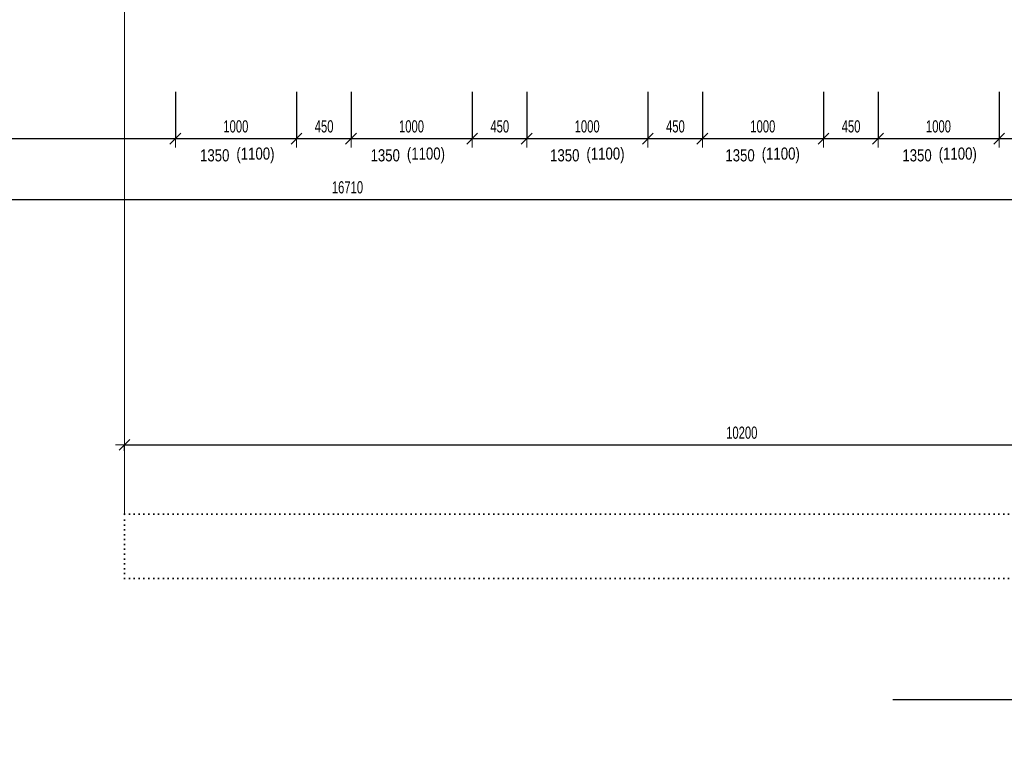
# Model space of a CAD drawing. Header units: millimetres. Extents: x -19215 to 25158, y -68454 to -42345.
# Tile 3 of 23: x -12293 to -4165, y -64073 to -57933. Entities that reach past the tile are written whole.
import ezdxf

# ---------------------------------------------------------------- set-up
doc = ezdxf.new("R2010")
doc.units = ezdxf.units.MM
doc.header["$PDMODE"] = 65
doc.linetypes.add('Teckovana 0.5x_2', pattern=[40, 0, -40])
doc.layers.add('XR$1$1.NP - STÁVAJÍCÍ_1', color=7, linetype='Continuous', lineweight=25)
doc.layers.add('XR$2$1.NP - KOTY_1', color=7, linetype='Continuous', lineweight=25)
doc.styles.add('ARIALNARROW', font='ARIALN.TTF')
doc.dimstyles.new('DIMSTYLE_3', dxfattribs={"dimtxt": 100, "dimasz": 150, "dimexe": 0, "dimexo": 0, "dimgap": 50, "dimtad": 2, "dimdec": 0, "dimrnd": 5, "dimdsep": 46, "dimtxsty": 'ARIALNARROW', "dimblk1": 'ALL_ML_STRICH', "dimblk2": 'ALL_ML_STRICH', "dimsah": 1, "dimcen": 0, "dimclrd": 96, "dimclre": 96, "dimclrt": 96, "dimadec": 0, "dimazin": 0, "dimtfac": 1, "dimtdec": 0, "dimtix": 1, "dimtmove": 2, "dimatfit": 3, "dimfxl": 0, "dimtzin": 0, "dimlwd": 0, "dimlwe": 13, "dimarcsym": 0})

# ---------------------------------------------------------------- blocks, each defined once
blk = doc.blocks.new('ALL_ML_STRICH')
at = {"color": 0, "linetype": 'ByBlock', "lineweight": -2}
for p, q in [((-1, 0), (0.5, 0)), ((-0.3, -0.3), (0.3, 0.3)), ((0, -0.5), (0, 0.5))]:
    blk.add_line(p, q, dxfattribs=at)
blk = doc.blocks.new('*D17')
at = {"layer": 'DEFPOINTS', "color": 96, "linetype": 'Continuous', "lineweight": 13}
for p in [(-17937.8, -58429.8), (-11007.8, -58429.8), (-17937.8, -58914.4)]:
    blk.add_point(p, dxfattribs=at)
at = {"layer": 'XR$1$1.NP - STÁVAJÍCÍ_1', "color": 96, "linetype": 'Continuous', "lineweight": -2}
for p, q in [((-17937.8, -58529.8), (-17937.8, -58914.4)), ((-11007.8, -58529.8), (-11007.8, -58914.4)), ((-17937.8, -58914.4), (-11007.8, -58914.4))]:
    blk.add_line(p, q, dxfattribs=at)
at = {"layer": 'XR$1$1.NP - STÁVAJÍCÍ_1', "color": 96, "linetype": 'Continuous', "lineweight": 13, "xscale": 150, "yscale": 150, "zscale": 150, "rotation": 180}
blk.add_blockref('ALL_ML_STRICH', (-17937.8, -58914.4), dxfattribs=at)
at = {"layer": 'XR$1$1.NP - STÁVAJÍCÍ_1', "color": 96, "linetype": 'Continuous', "lineweight": 13, "xscale": 150, "yscale": 150, "zscale": 150}
blk.add_blockref('ALL_ML_STRICH', (-11007.8, -58914.4), dxfattribs=at)
at = {"layer": 'XR$1$1.NP - STÁVAJÍCÍ_1', "color": 96, "linetype": 'Continuous', "lineweight": 13, "insert": (-14473.9, -58814.4), "char_height": 100, "width": 324.571, "attachment_point": 5, "style": 'ARIALNARROW'}
blk.add_mtext('\\W0.81;\\A1;{6930}', dxfattribs=at)
blk = doc.blocks.new('*D18')
at = {"layer": 'DEFPOINTS', "color": 96, "linetype": 'Continuous', "lineweight": 13}
for p in [(-17937.8, -58429.8), (-17937.8, -59417.7), (-1227.8, -64073.2)]:
    blk.add_point(p, dxfattribs=at)
at = {"layer": 'XR$1$1.NP - STÁVAJÍCÍ_1', "color": 96, "linetype": 'Continuous', "lineweight": -2}
for p, q in [((-1227.8, -58710.4), (-1227.8, -59417.7)), ((-17937.8, -58914.4), (-17937.8, -59417.7)), ((-17937.8, -59417.7), (-1227.8, -59417.7))]:
    blk.add_line(p, q, dxfattribs=at)
at = {"layer": 'XR$1$1.NP - STÁVAJÍCÍ_1', "color": 96, "linetype": 'Continuous', "lineweight": 13, "xscale": 150, "yscale": 150, "zscale": 150, "rotation": 180}
blk.add_blockref('ALL_ML_STRICH', (-17937.8, -59417.7), dxfattribs=at)
at = {"layer": 'XR$1$1.NP - STÁVAJÍCÍ_1', "color": 96, "linetype": 'Continuous', "lineweight": 13, "xscale": 150, "yscale": 150, "zscale": 150}
blk.add_blockref('ALL_ML_STRICH', (-1227.8, -59417.7), dxfattribs=at)
at = {"layer": 'XR$1$1.NP - STÁVAJÍCÍ_1', "color": 96, "linetype": 'Continuous', "lineweight": 13, "insert": (-9587.5, -59317.7), "char_height": 100, "width": 405.714, "attachment_point": 5, "style": 'ARIALNARROW'}
blk.add_mtext('\\W0.81;\\A1;{16710}', dxfattribs=at)
blk = doc.blocks.new('*D19')
at = {"layer": 'DEFPOINTS', "color": 96, "linetype": 'Continuous', "lineweight": 13}
for p in [(-11007.8, -58429.8), (-10007.8, -58429.8), (-11007.8, -58914.4)]:
    blk.add_point(p, dxfattribs=at)
at = {"layer": 'XR$1$1.NP - STÁVAJÍCÍ_1', "color": 96, "linetype": 'Continuous', "lineweight": -2}
for p, q in [((-11007.8, -58529.8), (-11007.8, -58914.4)), ((-10007.8, -58529.8), (-10007.8, -58914.4)), ((-11007.8, -58914.4), (-10007.8, -58914.4))]:
    blk.add_line(p, q, dxfattribs=at)
at = {"layer": 'XR$1$1.NP - STÁVAJÍCÍ_1', "color": 96, "linetype": 'Continuous', "lineweight": 13, "xscale": 150, "yscale": 150, "zscale": 150, "rotation": 180}
blk.add_blockref('ALL_ML_STRICH', (-11007.8, -58914.4), dxfattribs=at)
at = {"layer": 'XR$1$1.NP - STÁVAJÍCÍ_1', "color": 96, "linetype": 'Continuous', "lineweight": 13, "xscale": 150, "yscale": 150, "zscale": 150}
blk.add_blockref('ALL_ML_STRICH', (-10007.8, -58914.4), dxfattribs=at)
at = {"layer": 'XR$1$1.NP - STÁVAJÍCÍ_1', "color": 96, "linetype": 'Continuous', "lineweight": 13, "insert": (-10508.9, -58814.4), "char_height": 100, "width": 324.571, "attachment_point": 5, "style": 'ARIALNARROW'}
blk.add_mtext('\\W0.81;\\A1;{1000}', dxfattribs=at)
blk = doc.blocks.new('*D20')
at = {"layer": 'DEFPOINTS', "color": 96, "linetype": 'Continuous', "lineweight": 13}
for p in [(-10007.8, -58429.8), (-9557.8, -58429.8), (-10007.8, -58914.4)]:
    blk.add_point(p, dxfattribs=at)
at = {"layer": 'XR$1$1.NP - STÁVAJÍCÍ_1', "color": 96, "linetype": 'Continuous', "lineweight": -2}
for p, q in [((-10007.8, -58529.8), (-10007.8, -58914.4)), ((-9557.8, -58529.8), (-9557.8, -58914.4)), ((-10007.8, -58914.4), (-9557.8, -58914.4))]:
    blk.add_line(p, q, dxfattribs=at)
at = {"layer": 'XR$1$1.NP - STÁVAJÍCÍ_1', "color": 96, "linetype": 'Continuous', "lineweight": 13, "xscale": 150, "yscale": 150, "zscale": 150, "rotation": 180}
blk.add_blockref('ALL_ML_STRICH', (-10007.8, -58914.4), dxfattribs=at)
at = {"layer": 'XR$1$1.NP - STÁVAJÍCÍ_1', "color": 96, "linetype": 'Continuous', "lineweight": 13, "xscale": 150, "yscale": 150, "zscale": 150}
blk.add_blockref('ALL_ML_STRICH', (-9557.8, -58914.4), dxfattribs=at)
at = {"layer": 'XR$1$1.NP - STÁVAJÍCÍ_1', "color": 96, "linetype": 'Continuous', "lineweight": 13, "insert": (-9780.3, -58814.4), "char_height": 100, "width": 243.429, "attachment_point": 5, "style": 'ARIALNARROW'}
blk.add_mtext('\\W0.81;\\A1;{450}', dxfattribs=at)
blk = doc.blocks.new('*D21')
at = {"layer": 'DEFPOINTS', "color": 96, "linetype": 'Continuous', "lineweight": 13}
for p in [(-9557.8, -58429.8), (-8557.8, -58429.8), (-9557.8, -58914.4)]:
    blk.add_point(p, dxfattribs=at)
at = {"layer": 'XR$1$1.NP - STÁVAJÍCÍ_1', "color": 96, "linetype": 'Continuous', "lineweight": -2}
for p, q in [((-9557.8, -58529.8), (-9557.8, -58914.4)), ((-8557.8, -58529.8), (-8557.8, -58914.4)), ((-9557.8, -58914.4), (-8557.8, -58914.4))]:
    blk.add_line(p, q, dxfattribs=at)
at = {"layer": 'XR$1$1.NP - STÁVAJÍCÍ_1', "color": 96, "linetype": 'Continuous', "lineweight": 13, "xscale": 150, "yscale": 150, "zscale": 150, "rotation": 180}
blk.add_blockref('ALL_ML_STRICH', (-9557.8, -58914.4), dxfattribs=at)
at = {"layer": 'XR$1$1.NP - STÁVAJÍCÍ_1', "color": 96, "linetype": 'Continuous', "lineweight": 13, "xscale": 150, "yscale": 150, "zscale": 150}
blk.add_blockref('ALL_ML_STRICH', (-8557.8, -58914.4), dxfattribs=at)
at = {"layer": 'XR$1$1.NP - STÁVAJÍCÍ_1', "color": 96, "linetype": 'Continuous', "lineweight": 13, "insert": (-9058.9, -58814.4), "char_height": 100, "width": 324.571, "attachment_point": 5, "style": 'ARIALNARROW'}
blk.add_mtext('\\W0.81;\\A1;{1000}', dxfattribs=at)
blk = doc.blocks.new('*D22')
at = {"layer": 'DEFPOINTS', "color": 96, "linetype": 'Continuous', "lineweight": 13}
for p in [(-8557.8, -58429.8), (-8107.8, -58429.8), (-8557.8, -58914.4)]:
    blk.add_point(p, dxfattribs=at)
at = {"layer": 'XR$1$1.NP - STÁVAJÍCÍ_1', "color": 96, "linetype": 'Continuous', "lineweight": -2}
for p, q in [((-8557.8, -58529.8), (-8557.8, -58914.4)), ((-8107.8, -58529.8), (-8107.8, -58914.4)), ((-8557.8, -58914.4), (-8107.8, -58914.4))]:
    blk.add_line(p, q, dxfattribs=at)
at = {"layer": 'XR$1$1.NP - STÁVAJÍCÍ_1', "color": 96, "linetype": 'Continuous', "lineweight": 13, "xscale": 150, "yscale": 150, "zscale": 150, "rotation": 180}
blk.add_blockref('ALL_ML_STRICH', (-8557.8, -58914.4), dxfattribs=at)
at = {"layer": 'XR$1$1.NP - STÁVAJÍCÍ_1', "color": 96, "linetype": 'Continuous', "lineweight": 13, "xscale": 150, "yscale": 150, "zscale": 150}
blk.add_blockref('ALL_ML_STRICH', (-8107.8, -58914.4), dxfattribs=at)
at = {"layer": 'XR$1$1.NP - STÁVAJÍCÍ_1', "color": 96, "linetype": 'Continuous', "lineweight": 13, "insert": (-8330.3, -58814.4), "char_height": 100, "width": 243.429, "attachment_point": 5, "style": 'ARIALNARROW'}
blk.add_mtext('\\W0.81;\\A1;{450}', dxfattribs=at)
blk = doc.blocks.new('*D23')
at = {"layer": 'DEFPOINTS', "color": 96, "linetype": 'Continuous', "lineweight": 13}
for p in [(-8107.8, -58429.8), (-7107.8, -58429.8), (-8107.8, -58914.4)]:
    blk.add_point(p, dxfattribs=at)
at = {"layer": 'XR$1$1.NP - STÁVAJÍCÍ_1', "color": 96, "linetype": 'Continuous', "lineweight": -2}
for p, q in [((-8107.8, -58529.8), (-8107.8, -58914.4)), ((-7107.8, -58529.8), (-7107.8, -58914.4)), ((-8107.8, -58914.4), (-7107.8, -58914.4))]:
    blk.add_line(p, q, dxfattribs=at)
at = {"layer": 'XR$1$1.NP - STÁVAJÍCÍ_1', "color": 96, "linetype": 'Continuous', "lineweight": 13, "xscale": 150, "yscale": 150, "zscale": 150, "rotation": 180}
blk.add_blockref('ALL_ML_STRICH', (-8107.8, -58914.4), dxfattribs=at)
at = {"layer": 'XR$1$1.NP - STÁVAJÍCÍ_1', "color": 96, "linetype": 'Continuous', "lineweight": 13, "xscale": 150, "yscale": 150, "zscale": 150}
blk.add_blockref('ALL_ML_STRICH', (-7107.8, -58914.4), dxfattribs=at)
at = {"layer": 'XR$1$1.NP - STÁVAJÍCÍ_1', "color": 96, "linetype": 'Continuous', "lineweight": 13, "insert": (-7608.9, -58814.4), "char_height": 100, "width": 324.571, "attachment_point": 5, "style": 'ARIALNARROW'}
blk.add_mtext('\\W0.81;\\A1;{1000}', dxfattribs=at)
blk = doc.blocks.new('*D24')
at = {"layer": 'DEFPOINTS', "color": 96, "linetype": 'Continuous', "lineweight": 13}
for p in [(-7107.8, -58429.8), (-6657.8, -58429.8), (-7107.8, -58914.4)]:
    blk.add_point(p, dxfattribs=at)
at = {"layer": 'XR$1$1.NP - STÁVAJÍCÍ_1', "color": 96, "linetype": 'Continuous', "lineweight": -2}
for p, q in [((-7107.8, -58529.8), (-7107.8, -58914.4)), ((-6657.8, -58529.8), (-6657.8, -58914.4)), ((-7107.8, -58914.4), (-6657.8, -58914.4))]:
    blk.add_line(p, q, dxfattribs=at)
at = {"layer": 'XR$1$1.NP - STÁVAJÍCÍ_1', "color": 96, "linetype": 'Continuous', "lineweight": 13, "xscale": 150, "yscale": 150, "zscale": 150, "rotation": 180}
blk.add_blockref('ALL_ML_STRICH', (-7107.8, -58914.4), dxfattribs=at)
at = {"layer": 'XR$1$1.NP - STÁVAJÍCÍ_1', "color": 96, "linetype": 'Continuous', "lineweight": 13, "xscale": 150, "yscale": 150, "zscale": 150}
blk.add_blockref('ALL_ML_STRICH', (-6657.8, -58914.4), dxfattribs=at)
at = {"layer": 'XR$1$1.NP - STÁVAJÍCÍ_1', "color": 96, "linetype": 'Continuous', "lineweight": 13, "insert": (-6880.3, -58814.4), "char_height": 100, "width": 243.429, "attachment_point": 5, "style": 'ARIALNARROW'}
blk.add_mtext('\\W0.81;\\A1;{450}', dxfattribs=at)
blk = doc.blocks.new('*D25')
at = {"layer": 'DEFPOINTS', "color": 96, "linetype": 'Continuous', "lineweight": 13}
for p in [(-6657.8, -58429.8), (-5657.8, -58429.8), (-6657.8, -58914.4)]:
    blk.add_point(p, dxfattribs=at)
at = {"layer": 'XR$1$1.NP - STÁVAJÍCÍ_1', "color": 96, "linetype": 'Continuous', "lineweight": -2}
for p, q in [((-6657.8, -58529.8), (-6657.8, -58914.4)), ((-5657.8, -58529.8), (-5657.8, -58914.4)), ((-6657.8, -58914.4), (-5657.8, -58914.4))]:
    blk.add_line(p, q, dxfattribs=at)
at = {"layer": 'XR$1$1.NP - STÁVAJÍCÍ_1', "color": 96, "linetype": 'Continuous', "lineweight": 13, "xscale": 150, "yscale": 150, "zscale": 150, "rotation": 180}
blk.add_blockref('ALL_ML_STRICH', (-6657.8, -58914.4), dxfattribs=at)
at = {"layer": 'XR$1$1.NP - STÁVAJÍCÍ_1', "color": 96, "linetype": 'Continuous', "lineweight": 13, "xscale": 150, "yscale": 150, "zscale": 150}
blk.add_blockref('ALL_ML_STRICH', (-5657.8, -58914.4), dxfattribs=at)
at = {"layer": 'XR$1$1.NP - STÁVAJÍCÍ_1', "color": 96, "linetype": 'Continuous', "lineweight": 13, "insert": (-6158.9, -58814.4), "char_height": 100, "width": 324.571, "attachment_point": 5, "style": 'ARIALNARROW'}
blk.add_mtext('\\W0.81;\\A1;{1000}', dxfattribs=at)
blk = doc.blocks.new('*D26')
at = {"layer": 'DEFPOINTS', "color": 96, "linetype": 'Continuous', "lineweight": 13}
for p in [(-5657.8, -58429.8), (-5207.8, -58429.8), (-5657.8, -58914.4)]:
    blk.add_point(p, dxfattribs=at)
at = {"layer": 'XR$1$1.NP - STÁVAJÍCÍ_1', "color": 96, "linetype": 'Continuous', "lineweight": -2}
for p, q in [((-5657.8, -58529.8), (-5657.8, -58914.4)), ((-5207.8, -58529.8), (-5207.8, -58914.4)), ((-5657.8, -58914.4), (-5207.8, -58914.4))]:
    blk.add_line(p, q, dxfattribs=at)
at = {"layer": 'XR$1$1.NP - STÁVAJÍCÍ_1', "color": 96, "linetype": 'Continuous', "lineweight": 13, "xscale": 150, "yscale": 150, "zscale": 150, "rotation": 180}
blk.add_blockref('ALL_ML_STRICH', (-5657.8, -58914.4), dxfattribs=at)
at = {"layer": 'XR$1$1.NP - STÁVAJÍCÍ_1', "color": 96, "linetype": 'Continuous', "lineweight": 13, "xscale": 150, "yscale": 150, "zscale": 150}
blk.add_blockref('ALL_ML_STRICH', (-5207.8, -58914.4), dxfattribs=at)
at = {"layer": 'XR$1$1.NP - STÁVAJÍCÍ_1', "color": 96, "linetype": 'Continuous', "lineweight": 13, "insert": (-5430.3, -58814.4), "char_height": 100, "width": 243.429, "attachment_point": 5, "style": 'ARIALNARROW'}
blk.add_mtext('\\W0.81;\\A1;{450}', dxfattribs=at)
blk = doc.blocks.new('*D27')
at = {"layer": 'DEFPOINTS', "color": 96, "linetype": 'Continuous', "lineweight": 13}
for p in [(-5207.8, -58429.8), (-4207.8, -58429.8), (-5207.8, -58914.4)]:
    blk.add_point(p, dxfattribs=at)
at = {"layer": 'XR$1$1.NP - STÁVAJÍCÍ_1', "color": 96, "linetype": 'Continuous', "lineweight": -2}
for p, q in [((-5207.8, -58529.8), (-5207.8, -58914.4)), ((-4207.8, -58529.8), (-4207.8, -58914.4)), ((-5207.8, -58914.4), (-4207.8, -58914.4))]:
    blk.add_line(p, q, dxfattribs=at)
at = {"layer": 'XR$1$1.NP - STÁVAJÍCÍ_1', "color": 96, "linetype": 'Continuous', "lineweight": 13, "xscale": 150, "yscale": 150, "zscale": 150, "rotation": 180}
blk.add_blockref('ALL_ML_STRICH', (-5207.8, -58914.4), dxfattribs=at)
at = {"layer": 'XR$1$1.NP - STÁVAJÍCÍ_1', "color": 96, "linetype": 'Continuous', "lineweight": 13, "xscale": 150, "yscale": 150, "zscale": 150}
blk.add_blockref('ALL_ML_STRICH', (-4207.8, -58914.4), dxfattribs=at)
at = {"layer": 'XR$1$1.NP - STÁVAJÍCÍ_1', "color": 96, "linetype": 'Continuous', "lineweight": 13, "insert": (-4708.9, -58814.4), "char_height": 100, "width": 324.571, "attachment_point": 5, "style": 'ARIALNARROW'}
blk.add_mtext('\\W0.81;\\A1;{1000}', dxfattribs=at)
blk = doc.blocks.new('*D28')
at = {"layer": 'DEFPOINTS', "color": 96, "linetype": 'Continuous', "lineweight": 13}
for p in [(-4207.8, -58429.8), (-3757.8, -58429.8), (-4207.8, -58914.4)]:
    blk.add_point(p, dxfattribs=at)
at = {"layer": 'XR$1$1.NP - STÁVAJÍCÍ_1', "color": 96, "linetype": 'Continuous', "lineweight": -2}
for p, q in [((-4207.8, -58529.8), (-4207.8, -58914.4)), ((-3757.8, -58529.8), (-3757.8, -58914.4)), ((-4207.8, -58914.4), (-3757.8, -58914.4))]:
    blk.add_line(p, q, dxfattribs=at)
at = {"layer": 'XR$1$1.NP - STÁVAJÍCÍ_1', "color": 96, "linetype": 'Continuous', "lineweight": 13, "xscale": 150, "yscale": 150, "zscale": 150, "rotation": 180}
blk.add_blockref('ALL_ML_STRICH', (-4207.8, -58914.4), dxfattribs=at)
at = {"layer": 'XR$1$1.NP - STÁVAJÍCÍ_1', "color": 96, "linetype": 'Continuous', "lineweight": 13, "xscale": 150, "yscale": 150, "zscale": 150}
blk.add_blockref('ALL_ML_STRICH', (-3757.8, -58914.4), dxfattribs=at)
at = {"layer": 'XR$1$1.NP - STÁVAJÍCÍ_1', "color": 96, "linetype": 'Continuous', "lineweight": 13, "insert": (-3980.3, -58814.4), "char_height": 100, "width": 243.429, "attachment_point": 5, "style": 'ARIALNARROW'}
blk.add_mtext('\\W0.81;\\A1;{450}', dxfattribs=at)
blk = doc.blocks.new('*D176')
at = {"layer": 'DEFPOINTS', "color": 96, "linetype": 'Continuous', "lineweight": 13}
for p in [(-11427.8, -61443.6), (-11427.8, -61592.7), (-1227.8, -61921.8)]:
    blk.add_point(p, dxfattribs=at)
at = {"layer": 'XR$2$1.NP - KOTY_1', "color": 96, "linetype": 'Continuous', "lineweight": -2}
for p, q in [((-11427.8, -61492.7), (-11427.8, -61443.6)), ((-11427.8, -61443.6), (-1227.8, -61443.6)), ((-1227.8, -61821.8), (-1227.8, -61443.6))]:
    blk.add_line(p, q, dxfattribs=at)
at = {"layer": 'XR$2$1.NP - KOTY_1', "color": 96, "linetype": 'Continuous', "lineweight": 13, "xscale": 150, "yscale": 150, "zscale": 150, "rotation": 180}
blk.add_blockref('ALL_ML_STRICH', (-11427.8, -61443.6), dxfattribs=at)
at = {"layer": 'XR$2$1.NP - KOTY_1', "color": 96, "linetype": 'Continuous', "lineweight": 13, "xscale": 150, "yscale": 150, "zscale": 150}
blk.add_blockref('ALL_ML_STRICH', (-1227.8, -61443.6), dxfattribs=at)
at = {"layer": 'XR$2$1.NP - KOTY_1', "color": 96, "linetype": 'Continuous', "lineweight": 13, "insert": (-6332.5, -61343.6), "char_height": 100, "width": 405.714, "attachment_point": 5, "style": 'ARIALNARROW'}
blk.add_mtext('\\W0.81;\\A1;{10200}', dxfattribs=at)

msp = doc.modelspace()

# ---------------------------------------------------------------- linework, layer by layer
at = {"layer": 'XR$1$1.NP - STÁVAJÍCÍ_1', "color": 96, "linetype": 'Continuous', "lineweight": 13}
msp.add_line((-11427.8, -62016.7), (-11427.8, -57596.7), dxfattribs=at)
at = {"layer": 'XR$1$1.NP - STÁVAJÍCÍ_1', "color": 7, "linetype": 'Teckovana 0.5x_2', "lineweight": 35}
for p, q in [((-11427.8, -62016.7), (-1227.8, -62016.7)), ((-11427.8, -62546.7), (-11427.8, -62016.7)), ((-11427.8, -62546.7), (-697.8, -62546.7))]:
    msp.add_line(p, q, dxfattribs=at)
at = {"layer": 'XR$1$1.NP - STÁVAJÍCÍ_1', "color": 250, "linetype": 'Continuous', "lineweight": 25}
msp.add_line((-5085.6, -63546.7), (-777.8, -63546.7), dxfattribs=at)

# ---------------------------------------------------------------- texts
at = {"layer": 'XR$1$1.NP - STÁVAJÍCÍ_1', "color": 96, "linetype": 'Continuous', "lineweight": 18, "char_height": 100, "attachment_point": 5, "style": 'ARIALNARROW'}
for s, insert, width in [('\\W0.95;1350', (-10683.1, -59053.4), 295.658), ('\\W0.95;(1100)', (-10347, -59053.4), 376.922), ('\\W0.95;1350', (-9275.6, -59053.4), 295.658), ('\\W0.95;(1100)', (-8939.6, -59053.4), 376.922), ('\\W0.95;1350', (-7793.6, -59053.4), 295.658), ('\\W0.95;(1100)', (-7457.5, -59053.4), 376.922), ('\\W0.95;1350', (-6346.6, -59053.4), 295.658), ('\\W0.95;(1100)', (-6010.5, -59053.4), 376.922), ('\\W0.95;1350', (-4885.7, -59053.4), 295.658), ('\\W0.95;(1100)', (-4549.6, -59053.4), 376.922)]:
    msp.add_mtext(s, dxfattribs=dict(at, insert=insert, width=width))

# ---------------------------------------------------------------- dimensions: what is measured, and where the dimension line sits
at = {"layer": 'XR$1$1.NP - STÁVAJÍCÍ_1', "color": 96, "linetype": 'Continuous', "lineweight": 13}
for base, p1, p2, picture, middle in [((-11007.8, -58914.4), (-17937.8, -58529.8), (-11007.8, -58529.8), '*D17', (-14473.9, -58814.4)), ((-1227.8, -59417.7), (-17937.8, -58914.4), (-1227.8, -58710.4), '*D18', (-9587.5, -59317.7)), ((-10007.8, -58914.4), (-11007.8, -58529.8), (-10007.8, -58529.8), '*D19', (-10508.9, -58814.4)), ((-9557.8, -58914.4), (-10007.8, -58529.8), (-9557.8, -58529.8), '*D20', (-9780.3, -58814.4)), ((-8557.8, -58914.4), (-9557.8, -58529.8), (-8557.8, -58529.8), '*D21', (-9058.9, -58814.4)), ((-8107.8, -58914.4), (-8557.8, -58529.8), (-8107.8, -58529.8), '*D22', (-8330.3, -58814.4)), ((-7107.8, -58914.4), (-8107.8, -58529.8), (-7107.8, -58529.8), '*D23', (-7608.9, -58814.4)), ((-6657.8, -58914.4), (-7107.8, -58529.8), (-6657.8, -58529.8), '*D24', (-6880.3, -58814.4)), ((-5657.8, -58914.4), (-6657.8, -58529.8), (-5657.8, -58529.8), '*D25', (-6158.9, -58814.4)), ((-5207.8, -58914.4), (-5657.8, -58529.8), (-5207.8, -58529.8), '*D26', (-5430.3, -58814.4)), ((-4207.8, -58914.4), (-5207.8, -58529.8), (-4207.8, -58529.8), '*D27', (-4708.9, -58814.4)), ((-3757.8, -58914.4), (-4207.8, -58529.8), (-3757.8, -58529.8), '*D28', (-3980.3, -58814.4))]:
    dim = msp.add_linear_dim(base=base, p1=p1, p2=p2, dimstyle='DIMSTYLE_3', override={"dimpost": '<>', "dimclrd": 96, "dimclre": 96, "dimclrt": 96, "dimlwd": 0, "dimlwe": 13}, dxfattribs=at)
    dim.commit()
    dim.dimension.update_dxf_attribs({"geometry": picture, "text_midpoint": middle, "dimtype": 160})
at = {"layer": 'XR$2$1.NP - KOTY_1', "color": 96, "linetype": 'Continuous', "lineweight": 13}
dim = msp.add_linear_dim(base=(-1227.8, -61443.6), p1=(-11427.8, -61492.7), p2=(-1227.8, -61821.8), dimstyle='DIMSTYLE_3', override={"dimpost": '<>', "dimclrd": 96, "dimclre": 96, "dimclrt": 96, "dimlwd": 0, "dimlwe": 13}, dxfattribs=at)
dim.commit()
dim.dimension.update_dxf_attribs({"geometry": '*D176', "text_midpoint": (-6332.5, -61343.6), "dimtype": 160})

doc.saveas('drawing.dxf')
